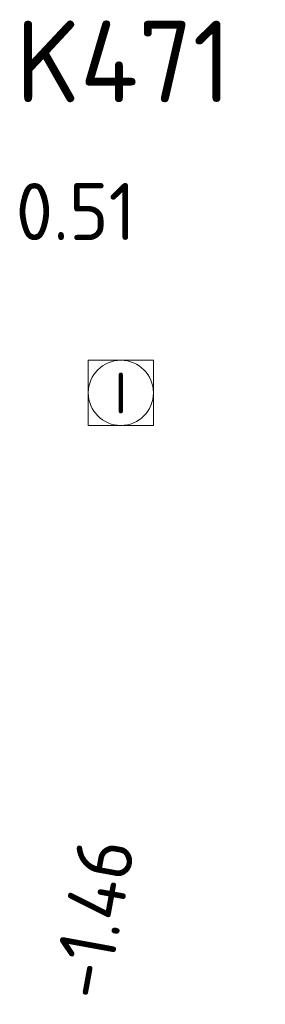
# Model space of a CAD drawing. Header units: metres. Extents: x 149823 to 166170, y 460676 to 475536.
# Tile 7 of 30: x 153486.25 to 153490.02, y 471625.31 to 471640.4. Entities that reach past the tile are written whole.
import ezdxf
from ezdxf.enums import TextEntityAlignment as Align

# ---------------------------------------------------------------- set-up
doc = ezdxf.new("R2010")
doc.units = ezdxf.units.M
for name, color, linetype, lineweight in [('B-OI-RI-DWA_BOB-T35', 38, 'Continuous', 35), ('B-OI-RI-DWA_PUTDEKSELNIVEAU-T35', 38, 'Continuous', 35), ('B-OI-RI-DWA_PUTNUMMER-T50', 38, 'Continuous', 50), ('B-OI-RI-DWA_RIOOLPUT-S-250', 38, 'Continuous', 18)]:
    doc.layers.add(name, color=color, linetype=linetype, lineweight=lineweight)
doc.styles.add('NLCS-ISO', font='NLCS-ISO.ttf')
doc.styles.add('NLCS-ISO-M250-T35', font='NLCS-ISO.ttf', dxfattribs={"height": 0.875})
doc.styles.add('NLCS-ISO-M250-T50', font='NLCS-ISO.ttf', dxfattribs={"height": 1.25})

# ---------------------------------------------------------------- blocks, each defined once
blk = doc.blocks.new('SRI-PUT_INSPECTIE-SO')
at = {"flags": 128}
blk.add_lwpolyline([(-2, -2), (2, -2), (2, 2), (-2, 2)], close=True, dxfattribs=at)
blk.add_circle((0, 0), 2)
at = {"style": 'NLCS-ISO'}
blk.add_text('I', height=2.5, dxfattribs=at).set_placement((-0.003, -0.007), align=Align.MIDDLE_CENTER)

msp = doc.modelspace()

# ---------------------------------------------------------------- block references
at = {"layer": 'B-OI-RI-DWA_RIOOLPUT-S-250', "xscale": 0.25, "yscale": 0.25, "zscale": 0.25}
msp.add_blockref('SRI-PUT_INSPECTIE-SO', (153487.805, 471634.681), dxfattribs=at)

# ---------------------------------------------------------------- texts
at = {"layer": 'B-OI-RI-DWA_BOB-T35', "style": 'NLCS-ISO-M250-T35'}
msp.add_text('-1.46', height=0.875, rotation=79.6411, dxfattribs=at).set_placement((153487.376, 471626.627), align=Align.MIDDLE_CENTER)
at = {"layer": 'B-OI-RI-DWA_PUTDEKSELNIVEAU-T35', "style": 'NLCS-ISO-M250-T35'}
msp.add_text('0.51', height=0.875, dxfattribs=at).set_placement((153486.192, 471636.76), align=Align.BOTTOM_LEFT)
at = {"layer": 'B-OI-RI-DWA_PUTNUMMER-T50', "style": 'NLCS-ISO-M250-T50'}
msp.add_text('K471', height=1.25, dxfattribs=at).set_placement((153486.192, 471638.76), align=Align.BOTTOM_LEFT)

doc.saveas('drawing.dxf')
